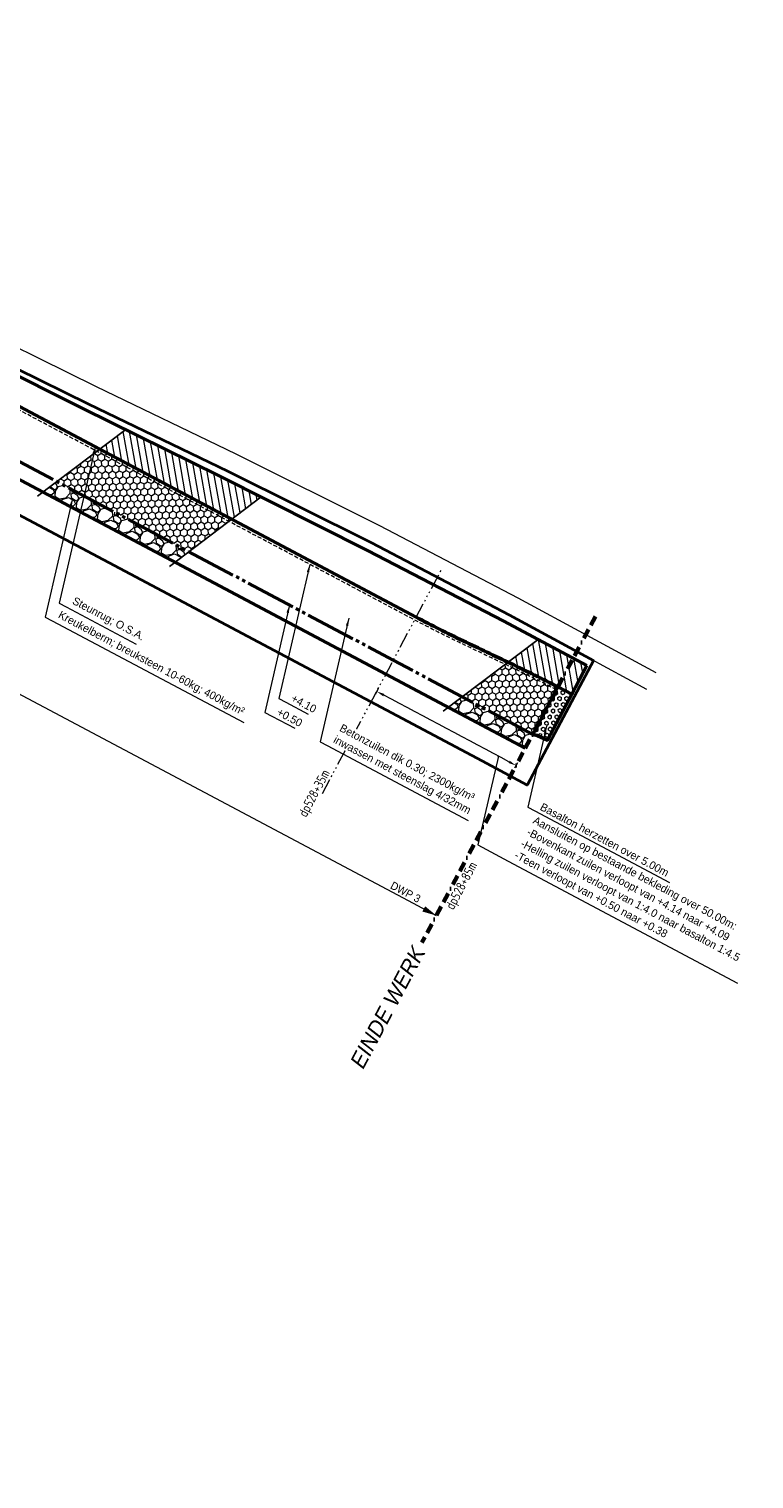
# Model space of a CAD drawing. Header units: metres. Extents: x -128301 to 77274, y 393138 to 412865.
# Tile 12 of 13: x 71364 to 71594, y 407081 to 407541. Entities that reach past the tile are written whole.
import ezdxf
from ezdxf.enums import TextEntityAlignment as Align

# ---------------------------------------------------------------- set-up
doc = ezdxf.new("R2010")
doc.units = ezdxf.units.M
for name, pattern in [('HIDDEN', [0.375, 0.25, -0.125]), ('JIS_09_08', [10.75, 8, -0.55, 0.55, -0.55, 0.55, -0.55]), ('KAVELGRENS', [21.875, 6.25, -3.125, 6.25, -3.125, 0, -3.125]), ('SECTIEGRENS', [10.5, 5, -1, 0.5, -1, 0.5, -1, 0.5, -1])]:
    doc.linetypes.add(name, pattern=pattern)
for name, color, linetype, lineweight in [('maatvoering-leadr', 7, 'Continuous', 30), ('maatvoering-lin', 7, 'Continuous', 30), ('sn-arcering_basalt', 1, 'Continuous', 18), ('sn-arcering_betonzuilen', 1, 'Continuous', 18), ('sn-arcering_dun', 1, 'Continuous', 18), ('sn-arcering_kreukelberm', 253, 'Continuous', 0), ('TL-2.5mm Tekst', 7, 'Continuous', 25), ('TM-Beginwerk', 11, 'KAVELGRENS', 60), ('TM-Glooiing', 4, 'Continuous', 50), ('TM-Insteek', 211, 'HIDDEN', 13), ('TM-Invloedsgebied', 1, 'Continuous', 18), ('TM-invloedsgrens', 6, 'SECTIEGRENS', 20), ('TM-Kreukelberm', 43, 'Continuous', 50), ('TM-Maatlijnen', 1, 'Continuous', 13), ('TM-Teenconstructie', 20, 'JIS_09_08', 50), ('TM-Werkgrens', 62, 'PBZ-WERKGRENS', 35)]:
    doc.layers.add(name, color=color, linetype=linetype, lineweight=lineweight)
doc.layers.add('sn-arcering_grijs', color=8, linetype='Continuous')
doc.layers.add('sn-arcrand', color=7, linetype='Continuous', plot=False)
doc.layers.add('TM-Hulplijn-plaatsdwp in situatie', color=213, linetype='Continuous', lineweight=9, plot=False)
doc.styles.add('GM25mm', font='StagCAD.ttf', dxfattribs={"width": 0.96, "height": 2.5})
doc.styles.add('ISO', font='isocp.shx', dxfattribs={"height": 2.5})
doc.styles.add('StagCAD', font='StagCAD.ttf')
doc.linetypes.add('PBZ-WERKGRENS', pattern='A,5.5,-1.05,["O",StagCAD,S=2,R=0,X=0,Y=-1],-3.45', length=10)
doc.dimstyles.new('GM-maatvoering', dxfattribs={"dimtxt": 2.5, "dimasz": 2.5, "dimexe": 1, "dimexo": 0, "dimgap": 1, "dimtad": 1, "dimrnd": 0.001, "dimzin": 1, "dimdsep": 46, "dimtxsty": 'StagCAD', "dimcen": 0.09, "dimclrd": 1, "dimclre": 1, "dimclrt": 7, "dimazin": 0, "dimtfac": 1, "dimtix": 1, "dimtmove": 0, "dimatfit": 3, "dimfxl": 1, "dimfxlon": 1, "dimtvp": 0.83, "dimtolj": 1, "dimtzin": 0, "dimlwd": 15, "dimlwe": 15, "dimarcsym": 0})
pattern_1 = [(200.01279, (71079.81604, 407416.5988), (-86.02084504, -31.93355944), [1.02516, -101.49145]), (156.96974, (71078.85278, 407416.24797), (84.31410137, -36.20041864), [1.75921, -174.16215]), (104.51045, (71077.2338, 407416.9362), (27.92950023, -109.7824003), [1.24044, -122.80417]), (239.27369, (71073.7155, 407416.64936), (78.27552684, 130.98383984), [1.60201, -158.59931]), (264.83365, (71072.89696, 407415.27225), (9.2881764, 98.62359443), [1.5709, -155.51942]), (329.27369, (71072.7555, 407413.70772), (-130.98383984, 78.27552684), [1.60201, -158.59931]), (9.69424, (71074.13263, 407412.8892), (-123.23852163, -20.77475357), [2.11858, -209.73935]), (44.25533, (71076.22095, 407413.24594), (125.7986374, 122.9757213), [2.00016, -198.01577]), (93.42957, (71077.65354, 407414.64177), (-7.31863226, 116.08377502), [1.60744, -159.13664]), (147.23636, (71077.5574, 407416.2463), (70.4312939, -46.0791671), [1.83514, -89.92181]), (194.39744, (71076.0142, 407417.23946), (-120.08783428, -31.08018754), [2.37323, -234.95032]), (110.81407, (71080.3405, 407413.0405), (-25.6321847, 65.4099771), [0.81001, -80.1917]), (143.46923, (71080.05267, 407413.79764), (80.31004194, -59.9619743), [1.54105, -152.56392]), (197, (71078.8144, 407414.715), (-3.577373, -6.72806), [1.07763, -9.69868]), (175.1986, (71078.7727, 407415.7727), (40.79505, -4.4307452), [0.58032, -57.45187]), (263.8014, (71078.1944, 407415.8213), (4.0040593, 23.7615553), [0.8207, -40.21426]), (2.96376, (71078.1058, 407415.0054), (27.3389286, 2.7240014), [1.33296, -43.0989]), (133.56505, (71079.437, 407415.0743), (9.878748, -13.882807), [0.96386, -23.1327]), (348.38954, (71074.29214, 407417.8962), (78.0127265, -15.5895511), [1.35026, -133.67648]), (42.34618, (71075.6148, 407417.62444), (-66.263349, -59.699174), [1.1328, -112.14665]), (265.1986, (71080.1524, 407416.4199), (4.4307452, 40.79505), [1.16064, -56.87155]), (315.61046, (71080.0553, 407415.26337), (-56.54848665, 55.95791505), [1.35026, -133.67648]), (311.44395, (71072.0742, 407413.7248), (-26.4855567, 31.3429879), [1.30211, -63.8032]), (266.77514, (71072.936, 407412.74873), (5.71080306, 91.8955338), [1.09102, -108.01078]), (38.8014, (71076.6424, 407409.6561), (31.3429879, 26.4855567), [1.16064, -56.87155]), (349.35402, (71077.54687, 407410.3834), (-101.7742818, 19.59361037), [1.27735, -126.45713]), (41.44395, (71073.3456, 407411.409), (-31.3429879, -26.4855567), [0.65105, -64.45426]), (73.30993, (71076.2387, 407409.8708), (7.5814326, 30.489616), [0.38854, -38.46598]), (137.96376, (71076.3503, 407410.243), (16.606809, -17.4601806), [1.5709, -29.84716]), (158.00901, (71075.1835, 407411.2948), (70.8579799, -29.04567242), [1.4558, -144.12409]), (275.69007, (71077.7838, 407414.3999), (0.426686, 17.033495), [1.09897, -26.37533]), (325.15723, (71077.8928, 407413.30633), (107.22228457, -74.27146755), [1.91867, -189.94803]), (32.9454, (71079.4675, 407412.21014), (-51.9538558, -32.7869314), [0.78452, -77.66818]), (62, (71080.126, 407412.637), (-3.15069, 10.30543), [0.4572, -7.1628]), (92.25644, (71075.1563, 407411.5682), (1.87062947, -61.40591784), [1.0586, -104.80182]), (20.01279, (71075.1146, 407412.626), (86.02084504, 31.93355944), [2.05033, -100.46629]), (332, (71077.041, 407413.328), (10.30543, 3.15069), [1.9812, -5.6388]), (297.30485, (71078.7904, 407412.39755), (42.23899346, -82.87015766), [1.20483, -119.27795]), (226.0546, (71079.3431, 407411.327), (-21.037554, -23.3348693), [1.10949, -54.36495]), (179.645975, (71078.57315, 407410.52813), (-163.60688558, 0.6894863), [1.806435, -178.83739]), (147.42608, (71076.76674, 407410.5393), (-83.88741524, 53.23391367), [1.91109, -189.19754])]

# ---------------------------------------------------------------- blocks, each defined once
blk = doc.blocks.new('ppuntje')
blk.add_lwpolyline([(0, 0, 0, 1.25, 0), (3, 0, 2, 2, 0)], format="xyseb")
blk = doc.blocks.new('*D26')
at = {"layer": 'Defpoints', "color": 0, "transparency": 16777216}
for p in [(71486.69, 407354.29), (71480.48, 407342.59), (71531.54, 407332.15), (71503.6, 407315.16), (71519.06, 407308.78)]:
    blk.add_point(p, dxfattribs=at)
at = {"layer": 'maatvoering-lin', "color": 1, "lineweight": 15, "transparency": 16777216}
for p, q in [((71474.69, 407331.68), (71473.75, 407329.91)), ((71518.76, 407308.21), (71517.82, 407306.45))]:
    blk.add_line(p, q, dxfattribs=at)
blk.add_arc((61983.94, 389452.24), 20241.24, 61.905545, 62.032722, dxfattribs=at)
at = {"layer": 'maatvoering-lin', "color": 1, "transparency": 16777216}
for points in [[(71476.23, 407329.25), (71476.62, 407329.99), (71474.22, 407330.79)], [(71516.28, 407308.88), (71515.89, 407308.14), (71518.29, 407307.33)]]:
    blk.add_solid(points, dxfattribs=at)
blk = doc.blocks.new('*U24')
at = {"layer": 'TM-invloedsgrens', "flags": 128}
blk.add_lwpolyline([(-20, 0), (0, 0), (60, 0)], dxfattribs=at)
at = {"layer": 'TM-invloedsgrens', "color": 3, "lineweight": 35, "style": 'ISO', "width": 0.9}
blk.add_attdef('METRSCH-ZL', text='', height=3, dxfattribs=at).set_placement((-13, 0), align=Align.BOTTOM_RIGHT)
blk = doc.blocks.new('*U25')
at = {"layer": 'TM-Beginwerk', "ltscale": 0.5}
blk.add_lwpolyline([(3, 0), (120, 0)], dxfattribs=at)
at = {"layer": 'TM-Beginwerk', "style": 'StagCAD', "oblique": 10}
blk.add_text('EINDE WERK', height=5, rotation=180, dxfattribs=at).set_placement((122.3, 0), align=Align.MIDDLE_RIGHT)
at = {"layer": 'TM-invloedsgrens', "color": 3, "lineweight": 35, "style": 'ISO', "width": 0.9}
blk.add_attdef('METRWG-LZ', text='', height=3, rotation=180, dxfattribs=at).set_placement((90, 1), align=Align.TOP_RIGHT)

msp = doc.modelspace()

# ---------------------------------------------------------------- hatches: boundary and pattern name
at = {"layer": 'sn-arcering_basalt'}
h = msp.add_hatch(dxfattribs=at)
h.set_pattern_fill('HEX', color=256, scale=0.2, style=0)
h.set_pattern_definition([(331.9964, (71524.2131, 407318.4135), (0.51641, 0.97108), [0.635, -1.27]), (91.9964, (71524.2131, 407318.4135), (-1.099185, -0.038316), [0.635, -1.27]), (31.9964, (71524.7737, 407318.1153), (-0.582775, 0.932764), [0.635, -1.27])])
h.paths.add_polyline_path([(71523.577, 407317.21), (71531.551, 407332.212), (71535.978, 407329.889), (71528.266, 407315.413), (71525.033, 407316.81)])
at = {"layer": 'sn-arcering_betonzuilen'}
h = msp.add_hatch(dxfattribs=at)
h.set_pattern_fill('HONEY', color=256, scale=0.4, style=0)
h.set_pattern_definition([(332.0398, (71374.0415, 407398.1274), (2.19831, 0.078296), [1.27, -2.54]), (92.0398, (71374.0415, 407398.1274), (-1.166961, 1.864645), [1.27, -2.54]), (32.0398, (71374.0415, 407398.1274), (1.03135, 1.94294), [-2.54, 1.27])])
h.paths.add_polyline_path([(71428.258, 407385.312), (71386.45, 407407.504), (71372.898, 407397.263), (71414.705, 407375.07)])
h = msp.add_hatch(dxfattribs=at)
h.set_pattern_fill('HONEY', color=256, scale=0.4, style=0)
h.set_pattern_definition([(331.9964, (71515.9803, 407340.2187), (2.19837, 0.07663), [1.27, -2.54]), (91.9964, (71515.9803, 407340.2187), (-1.16555, 1.86553), [1.27, -2.54]), (31.9964, (71515.9803, 407340.2187), (1.03282, 1.94216), [-2.54, 1.27])])
edge = h.paths.add_edge_path()
edge.add_arc((71371.531, 407032.097), 340.056, 61.93008, 64.7418)
edge.add_line((71516.633, 407339.642), (71515.764, 407340.056))
edge.add_line((71515.764, 407340.056), (71501.258, 407329.093))
edge.add_line((71501.258, 407329.093), (71523.577, 407317.21))
edge.add_line((71523.577, 407317.21), (71531.544, 407332.154))
at = {"layer": 'sn-arcering_dun'}
h = msp.add_hatch(dxfattribs=at)
h.set_pattern_fill('_USER', color=256, scale=2, angle=135, pattern_type=0)
h.set_pattern_definition([(100, (69600.0461, 407946.3008), (-1.9696155, -0.3472964), [])])
h.paths.add_polyline_path([(71437.613, 407392.381), (71424.336, 407399.049), (71394.689, 407413.73), (71386.45, 407407.504), (71428.258, 407385.312)])
h = msp.add_hatch(dxfattribs=at)
h.set_pattern_fill('_USER', color=256, scale=2, angle=135, style=0, pattern_type=0)
h.set_pattern_definition([(100, (71531.41, 407336.3136), (-1.96962, -0.3473), [])])
h.paths.add_polyline_path([(71540.777, 407339.033), (71525.32, 407347.276), (71515.764, 407340.056, 0.000023), (71516.634, 407339.642, -0.0089938), (71531.551, 407332.212), (71535.978, 407329.889)])
at = {"layer": 'sn-arcering_kreukelberm'}
h = msp.add_hatch(dxfattribs=at)
h.set_pattern_fill('GRAVEL', color=256, scale=0.3, style=0)
h.set_pattern_definition(pattern_1)
h.paths.add_polyline_path([(71414.705, 407375.07), (71372.898, 407397.263), (71368.497, 407393.938), (71410.305, 407371.745)])
h = msp.add_hatch(dxfattribs=at)
h.set_pattern_fill('GRAVEL', color=256, scale=0.3, style=0)
h.set_pattern_definition(pattern_1)
h.paths.add_polyline_path([(71501.258, 407329.093), (71496.86, 407325.77), (71521.206, 407312.808), (71523.577, 407317.21)])

# ---------------------------------------------------------------- linework, layer by layer
at = {"layer": 'sn-arcering_grijs', "const_width": 0.5}
msp.add_lwpolyline([(71291.454, 407458.213), (71486.808, 407354.515, 0.0097924), (71501.693, 407347.043, 0.0003984), (71516.74, 407339.868, -0.0089947), (71531.667, 407332.434, -0.0089947)], format="xyb", dxfattribs=at)
at = {"layer": 'sn-arcrand'}
for points in [[(71366.757, 407392.623), (71394.689, 407413.73)], [(71408.536, 407370.409), (71437.613, 407392.381)], [(71495.213, 407324.525), (71525.32, 407347.276)]]:
    msp.add_lwpolyline(points, dxfattribs=at)
at = {"layer": 'TM-Glooiing'}
for p, q in [((71381.159, 407420.43), (71336.296, 407442.712)), ((71424.336, 407399.049), (71381.159, 407420.43)), ((71471.291, 407375.468), (71424.336, 407399.049)), ((71514.405, 407353.097), (71471.291, 407375.468)), ((71540.777, 407339.033), (71514.405, 407353.097)), ((71535.978, 407329.889), (71540.777, 407339.033))]:
    msp.add_line(p, q, dxfattribs=at)
msp.add_lwpolyline([(71291.337, 407457.992), (71486.691, 407354.294, 0.0097926), (71501.585, 407346.817, 0.0003984), (71516.633, 407339.642, -0.0089947), (71531.551, 407332.212)], format="xyb", dxfattribs=at)
msp.add_lwpolyline([(71531.551, 407332.212), (71535.978, 407329.889), (71528.266, 407315.413), (71525.033, 407316.81), (71523.577, 407317.21)], close=True, dxfattribs=at)
at = {"layer": 'TM-Hulplijn-plaatsdwp in situatie'}
for points in [[(71562.632, 407336.698), (71518.961, 407360.389), (71475.182, 407383.277), (71429.648, 407405.97), (71385.391, 407427.321), (71340.052, 407449.659), (71314.744, 407462.743), (71305.905, 407466.773), (71291.299, 407471.534), (71276.23, 407479.533), (71263.926, 407487.843), (71254.939, 407494.198), (71249.006, 407497.27), (71220.086, 407508.539), (71203.161, 407517.737)], [(71559.771, 407331.424), (71516.14, 407355.093), (71472.454, 407377.933), (71427.006, 407400.583), (71382.762, 407421.927), (71337.348, 407444.303), (71312.121, 407457.345), (71303.724, 407461.174), (71288.945, 407465.991), (71273.136, 407474.382), (71260.514, 407482.907), (71251.813, 407489.06), (71246.53, 407491.795), (71217.554, 407503.086), (71200.296, 407512.465)]]:
    msp.add_lwpolyline(points, dxfattribs=at)
at = {"layer": 'TM-Insteek', "ltscale": 5, "flags": 128}
msp.add_lwpolyline([(71531.083, 407331.328, 0.0089909), (71516.203, 407338.739, -0.0003984), (71501.154, 407345.915, -0.0097947), (71486.223, 407353.411), (71290.868, 407457.109)], format="xyb", dxfattribs=at)
at = {"layer": 'TM-Invloedsgebied'}
msp.add_lwpolyline([(70606.319, 407323.248), (70749.034, 407222.329, 0.0148028), (70760.097, 407215.048, 0.0009661), (70768.23, 407210.055, -0.0124056), (70773.15, 407206.878), (70843.01, 407158.685, 0.0558872), (70901.731, 407127.237, 0.0627467), (70968.315, 407109.614, 0.0819116), (71040.993, 407111.589, 0.2274538), (71208.738, 407237.56), (71277.16, 407374.492), (71484.124, 407264.632), (71493.06, 407259.818)], format="xyb", dxfattribs=at)
at = {"layer": 'TM-Kreukelberm', "flags": 128}
msp.add_lwpolyline([(71521.206, 407312.808), (71477.095, 407336.292), (71281.775, 407439.972), (71272.783, 407444.745, 0.118139), (71270.133, 407445.353, 0.0621473), (71265.956, 407444.805, 0.0207785), (71261.027, 407443.342, 0.0261559), (71246.883, 407438.311, 0.0626548), (71241.628, 407435.125, 0.1050373), (71238.44, 407431.237), (71155.295, 407264.838, -0.226542), (71029.444, 407170.468, -0.0817588), (70976.383, 407169.069, -0.0629894), (70924.101, 407182.911, -0.0560147), (70877.054, 407208.091), (70807.095, 407256.353, 0.0126692), (70799.519, 407261.251, -0.0009661), (70791.585, 407266.122, -0.0146407), (70783.574, 407271.39), (70640.696, 407372.424, 0.0241296), (70634.171, 407376.507, 0.0007221), (70627.009, 407380.509, -0.0227854), (70619.627, 407385.071)], format="xyb", dxfattribs=at)
at = {"layer": 'TM-Teenconstructie', "ltscale": 2, "flags": 128}
msp.add_lwpolyline([(71523.577, 407317.21), (71479.443, 407340.707), (71284.119, 407444.388)], dxfattribs=at)
at = {"layer": 'TM-Werkgrens', "flags": 128}
msp.add_lwpolyline([(71162.257, 407390.857), (71189.136, 407430.916), (71205.603, 407455.512), (71223.742, 407490.917), (71225.247, 407494.8), (71224.71, 407500.066), (71222.979, 407503.974), (71217.31, 407510.048), (71217.529, 407510.609), (71252.771, 407496.875), (71252.267, 407495.582), (71243.852, 407497.303), (71237.968, 407496.113), (71233.786, 407493.15), (71230.141, 407487.746), (71223.434, 407475.09, 0.1549574), (71222.243, 407468.539), (71224.419, 407453.179), (71228.398, 407458.22), (71235.141, 407464.66), (71247.515, 407470.366), (71264.366, 407474.891), (71278.707, 407473.639), (71290.801, 407468.379), (71303.888, 407461.52), (71312.121, 407457.345), (71337.348, 407444.303), (71382.762, 407421.927), (71427.006, 407400.583), (71472.454, 407377.933), (71516.14, 407355.093), (71542.827, 407340.616), (71521.792, 407301.134), (71507.701, 407308.724), (71269.273, 407435.286, 0.0301995), (71268.444, 407435.119, 0.0219435), (71264.081, 407433.817, 0.0262777), (71250.855, 407429.133, 0.0601679), (71247.862, 407427.306, 0.0981375), (71247.341, 407426.678), (71164.2, 407260.287, -0.2267265), (71031.368, 407160.654, -0.0817916), (70975.038, 407159.16, -0.0629398), (70920.372, 407173.632, -0.0559891), (70871.38, 407199.857), (70801.436, 407248.109, 0.0126353), (70794.305, 407252.718, -0.0009661), (70786.337, 407257.609, -0.0146734), (70777.819, 407263.212), (70634.957, 407364.235, 0.0239895), (70629.281, 407367.784, 0.0007221), (70622.144, 407371.772, -0.0228784), (70613.956, 407376.835), (70470.149, 407476.658, 0.001133), (70462.893, 407481.667, 0.0003141), (70455.579, 407486.685, -0.0005047), (70448.227, 407491.734), (70304.075, 407590.993, -0.0058025), (70290.507, 407600.614, 0.000797), (70277.368, 407610.13, 0.0073842), (70264.415, 407619.191), (70119.333, 407717.058, -0.0094545), (70109.503, 407724.005, -0.0006019), (70100.256, 407730.823, 0.0082153), (70091.358, 407737.178), (69914.654, 407858.243), (69892.046, 407825.245), (69821.282, 407873.727, -0.1035835), (69791.514, 407904.816), (69782.724, 407918.922, -0.1873365), (69761.886, 408016.464, -0.003665), (69762.381, 408019.396), (69801.773, 408012.45, -0.0510093), (69810.816, 408044.325, -0.0574864), (69878.942, 408171.062), (69986.765, 408325.969, 0.0162489), (69990.464, 408331.744, -0.0006973), (69994.348, 408338.245, -0.0177781), (69998.851, 408345.186), (70039.22, 408402.158), (70048.401, 408404.989), (70044.827, 408416.578), (70030.394, 408462.62), (70037.911, 408464.913), (70052.276, 408418.473), (70059.591, 408395.348), (70060.963, 408384.974), (70060.221, 408375.153), (70057.15, 408365.127), (70052.79, 408357.697), (70046.177, 408348.288), (70029.723, 408325.097), (70019.981, 408310.112), (70011.473, 408293.427), (70005.572, 408277.296), (70001.635, 408267.689), (69993.517, 408252.307), (69978.975, 408230.661), (69967.754, 408214.831), (69938.801, 408173.476), (69909.99, 408131.875), (69884.923, 408089.804), (69863.007, 408045.362), (69854.218, 408024.876), (69851.102, 408014.575), (69849.557, 408001.343), (69851.075, 407986.063), (69853.748, 407977.665), (69859.861, 407964.34), (69867.019, 407955.573), (69885.415, 407942.012), (69904.614, 407929.44), (69946.753, 407900.575), (69991.178, 407869.925), (70033.254, 407841.125), (70073.065, 407813.511), (70114.251, 407785.485), (70131.1, 407773.592), (70170.261, 407746.414), (70208.121, 407720.722), (70247.489, 407693.283), (70288.264, 407665.229), (70327.308, 407638.245), (70376.081, 407604.565), (70415.939, 407577.232), (70456.537, 407549.108), (70496.793, 407521.158), (70536.244, 407494.221), (70576.224, 407466.686), (70615.991, 407438.805), (70640.71, 407422.189), (70680.973, 407394.664), (70720.325, 407367.491), (70759.705, 407339.951), (70800.978, 407311.7), (70842.752, 407282.487), (70882.687, 407254.819), (70912.77, 407234.704), (70912.824, 407234.755), (70920.975, 407229.263), (70923.516, 407227.656), (70936.68, 407221.181), (70939.889, 407219.867), (70948.979, 407216.938), (70961.662, 407214.253), (70977.057, 407212.017), (70983.254, 407211.56), (71006.489, 407212.832), (71028.171, 407217.78), (71048.638, 407226.263), (71067.745, 407238.417), (71084.674, 407252.826), (71096.237, 407268.246), (71097.042, 407269.69)], format="xyb", dxfattribs=at)

# ---------------------------------------------------------------- block references
at = {"layer": 'TM-Beginwerk', "rotation": 242.000000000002}
msp.add_blockref('*U25', (71544.841, 407357.203), dxfattribs=at).add_auto_attribs({'METRWG-LZ': 'dp528+85m'})
at = {"layer": 'TM-invloedsgrens', "rotation": 61.99639602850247}
msp.add_blockref('*U24', (71466.373, 407316.13), dxfattribs=at).add_auto_attribs({'METRSCH-ZL': 'dp528+35m'})
at = {"layer": 'TM-Maatlijnen', "xscale": 1.5, "yscale": 1.5, "zscale": 1.5, "rotation": 152}
msp.add_blockref('ppuntje', (71493.06, 407259.818), dxfattribs=at)

# ---------------------------------------------------------------- texts
at = {"layer": 'TL-2.5mm Tekst', "style": 'GM25mm', "width": 0.96}
msp.add_text('DWP 3', height=2.5, rotation=332, dxfattribs=at).set_placement((71486.88, 407263.104), align=Align.BOTTOM_RIGHT)

# ---------------------------------------------------------------- dimensions: what is measured, and where the dimension line sits
at = {"layer": 'maatvoering-lin'}
dim = msp.add_angular_dim_2l(base=(71503.605, 407315.164), line1=((71531.544, 407332.154), (71519.064, 407308.781)), line2=((71480.481, 407342.594), (71486.691, 407354.294)), text=' ', dimstyle='GM-maatvoering', dxfattribs=at)
dim.commit()
dim.dimension.update_dxf_attribs({"geometry": '*D26', "text_midpoint": (-128300.762, 393137.791)})

# ---------------------------------------------------------------- leaders
at = {"layer": 'maatvoering-leadr', "annotation_type": 0, "has_hookline": 1, "hookline_direction": 0, "horizontal_direction": (0.882948, -0.469472, 0)}
for points, text_width in [([(71385.111, 407408.498), (71373.634, 407358.786), (71375.841, 407357.612)], 24.125), ([(71453.011, 407371.04), (71443.208, 407328.578), (71445.416, 407327.405)], 7), ([(71446.568, 407358.157), (71438.721, 407324.169), (71440.929, 407322.995)], 7.25)]:
    msp.add_leader(points, dimstyle='GM-maatvoering', override={"dimscale": 0, "dimgap": 1, "dimtad": 1}, dxfattribs=dict(at, text_width=text_width))

# ---------------------------------------------------------------- next in the draw order: texts
at = {"layer": 'maatvoering-leadr', "color": 7, "char_height": 2.5, "attachment_point": 7, "rotation": 332, "style": 'StagCAD', "bg_fill": 3, "box_fill_scale": 1.2, "bg_fill_color": 256, "bg_fill_transparency": 0}
for s, insert in [('\\A1;Steunrug; O.S.A.', (71377.193, 407358.026)), ('\\A1;+0.50', (71442.281, 407323.409)), ('\\A1;Basalton herzetten over 5.00m', (71525.638, 407293.38))]:
    msp.add_mtext(s, dxfattribs=dict(at, insert=insert))

# ---------------------------------------------------------------- next in the draw order: texts
at = {"layer": 'maatvoering-leadr', "color": 7, "insert": (71446.768, 407327.818), "char_height": 2.5, "attachment_point": 7, "rotation": 332, "style": 'StagCAD', "bg_fill": 3, "box_fill_scale": 1.2, "bg_fill_color": 256, "bg_fill_transparency": 0}
msp.add_mtext('\\A1;+4.10', dxfattribs=at)

# ---------------------------------------------------------------- next in the draw order: leaders
at = {"layer": 'maatvoering-leadr', "annotation_type": 0, "has_hookline": 1, "hookline_direction": 0, "horizontal_direction": (0.882948, -0.469472, 0)}
for points, text_width in [([(71377.85, 407391.941), (71369.174, 407354.362), (71371.381, 407353.188)], 67.75), ([(71527.996, 407319.773), (71522.078, 407294.14), (71524.285, 407292.967)], 47.25)]:
    msp.add_leader(points, dimstyle='GM-maatvoering', override={"dimscale": 0, "dimgap": 1, "dimtad": 1}, dxfattribs=dict(at, text_width=text_width))

# ---------------------------------------------------------------- next in the draw order: texts
at = {"layer": 'maatvoering-leadr', "color": 7, "char_height": 2.5, "attachment_point": 7, "rotation": 332, "style": 'StagCAD', "bg_fill": 3, "box_fill_scale": 1.2, "bg_fill_color": 256, "bg_fill_transparency": 0}
for s, insert in [('\\A1;Kreukelberm; breuksteen 10-60kg; 400kg/m²', (71372.734, 407353.601)), ('Aansluiten op bestaande bekleding over 50.00m:\\P-Bovenkant zuilen verloopt van +4.14 naar +4.09\\P-Helling zuilen verloopt van 1:4.0 naar basalton 1:4.5\\P-Teen verloopt van +0.50 naar +0.38', (71517.187, 407277.487))]:
    msp.add_mtext(s, dxfattribs=dict(at, insert=insert))

# ---------------------------------------------------------------- next in the draw order: leaders
at = {"layer": 'maatvoering-leadr', "annotation_type": 0, "has_hookline": 1, "hookline_direction": 0, "text_width": 49.5, "horizontal_direction": (0.882948, -0.469472, 0)}
msp.add_leader([(71465.361, 407354.036), (71456.309, 407314.827), (71458.516, 407313.653)], dimstyle='GM-maatvoering', override={"dimscale": 0, "dimgap": 1, "dimtad": 1}, dxfattribs=at)

# ---------------------------------------------------------------- next in the draw order: leaders
at = {"layer": 'maatvoering-leadr', "annotation_type": 0, "has_hookline": 1, "hookline_direction": 0, "text_width": 81.25, "horizontal_direction": (0.882948, -0.469472, 0)}
msp.add_leader([(71512.709, 407310.305), (71506.218, 407282.187), (71515.835, 407277.073)], dimstyle='GM-maatvoering', override={"dimscale": 0, "dimgap": 1, "dimtad": 1, "dimldrblk": 'DotSmall'}, dxfattribs=at)

# ---------------------------------------------------------------- next in the draw order: texts
at = {"layer": 'maatvoering-leadr', "color": 7, "insert": (71459.868, 407314.067), "char_height": 2.5, "attachment_point": 7, "rotation": 332, "style": 'StagCAD', "bg_fill": 3, "box_fill_scale": 1.2, "bg_fill_color": 256, "bg_fill_transparency": 0}
msp.add_mtext('\\A1;Betonzuilen dik 0.30; 2300kg/m³\\Pinwassen met steenslag 4/32mm', dxfattribs=at)

doc.saveas('drawing.dxf')
